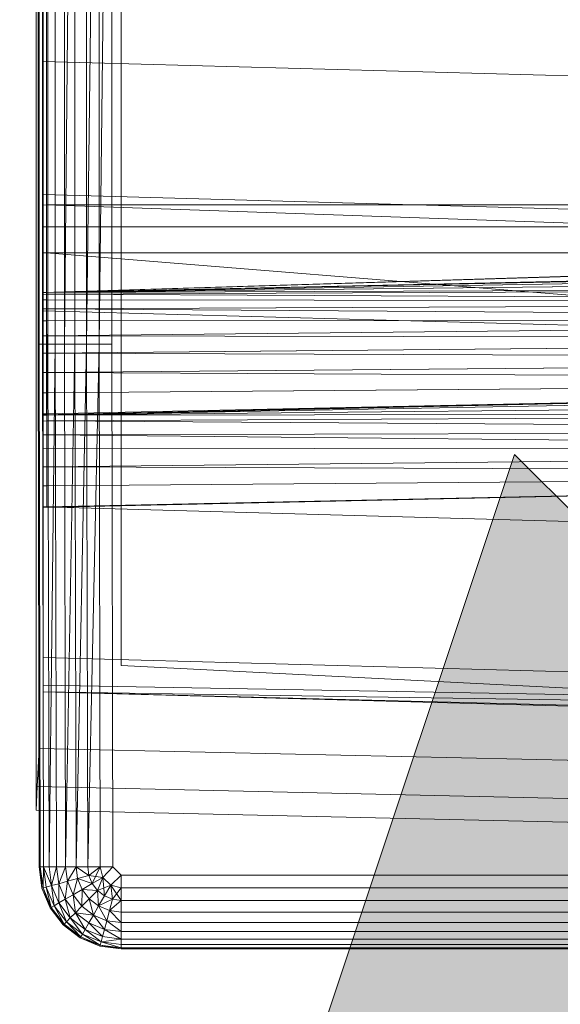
# Model space of a CAD drawing. Header units: metres. Extents: x 397.7 to 427.5, y 12.7 to 28.4.
# Tile 54 of 58: x 407.5498 to 407.6463, y 26.1014 to 26.2772. Entities that reach past the tile are written whole.
import ezdxf

# ---------------------------------------------------------------- set-up
doc = ezdxf.new("R2010")
doc.units = ezdxf.units.M
doc.layers.add('A-DETL-____-MBND', color=7, linetype='Continuous', lineweight=18)
doc.layers.add('A-DETL-GENF-OTLN', color=7, linetype='Continuous', lineweight=18)

# ---------------------------------------------------------------- blocks, each defined once
blk = doc.blocks.new('Family - Inodor P3-156643-06_ENLLUMENAT_P3')
at = {"layer": 'A-DETL-____-MBND', "color": 253, "true_color": 0xaaaaaa}
for p, q in [((0.00056, 0.01465), (0.00056, 0.38826)), ((0.00056, 0.01465), (0.00056, 0.38826)), ((0, 0.36417), (0, 0.03582)), ((0, 0.03582), (0, 0.36417)), ((0.00056, 0.36417), (0.00056, 0.03582)), ((0.00056, 0.03582), (0.00056, 0.36417)), ((0.01521, 0.35403), (0.01521, 0.05064)), ((0.01521, 0.35403), (0.01521, 0.05064)), ((0.00036, 0.10805), (0.00036, 0.29485)), ((0.00036, 0.10805), (0.00036, 0.29485)), ((0.00056, 0.10805), (0.00056, 0.29485)), ((0.00056, 0.29485), (0.00056, 0.10805)), ((0.00056, 0.10805), (0.00056, 0.29485)), ((0.00116, 0.10805), (0.00116, 0.29485)), ((0.00116, 0.29485), (0.00116, 0.10805)), ((0.00116, 0.10805), (0.00116, 0.29485)), ((0.00213, 0.10805), (0.00213, 0.29485)), ((0.00213, 0.29485), (0.00213, 0.10805)), ((0.00213, 0.10805), (0.00213, 0.29485)), ((0.00345, 0.10805), (0.00345, 0.29485)), ((0.00345, 0.29485), (0.00345, 0.10805)), ((0.00345, 0.10805), (0.00345, 0.29485)), ((0.00508, 0.10805), (0.00508, 0.29485)), ((0.00508, 0.29485), (0.00508, 0.10805)), ((0.00696, 0.29485), (0.00508, 0.10805)), ((0.00508, 0.10805), (0.00508, 0.29485)), ((0.00508, 0.10805), (0.00696, 0.29485)), ((0.00696, 0.10805), (0.00696, 0.29485)), ((0.00696, 0.10805), (0.00696, 0.29485)), ((0.00696, 0.10805), (0.00696, 0.29485)), ((0.00904, 0.10805), (0.00904, 0.29485)), ((0.00904, 0.29485), (0.00904, 0.10805)), ((0.01126, 0.29485), (0.00904, 0.10805)), ((0.00904, 0.10805), (0.00904, 0.29485)), ((0.00904, 0.10805), (0.01126, 0.29485)), ((0.01126, 0.10805), (0.01126, 0.29485)), ((0.01354, 0.29485), (0.01126, 0.10805)), ((0.01126, 0.10805), (0.01126, 0.29485)), ((0.01126, 0.10805), (0.01126, 0.29485)), ((0.01126, 0.10805), (0.01354, 0.29485)), ((0.01354, 0.10805), (0.01354, 0.29485)), ((0.01354, 0.29485), (0.01354, 0.10805)), ((0.01354, 0.10805), (0.01354, 0.29485)), ((0.00127, 0.11722), (0.00127, 0.28262)), ((0.00127, 0.13284), (0.00127, 0.26701)), ((0.00127, 0.267), (0.00127, 0.13339)), ((0.00186, 0.13288), (0.00186, 0.26697)), ((0.00186, 0.13288), (0.00186, 0.26697)), ((0.00186, 0.26697), (0.00186, 0.13288)), ((0.00186, 0.13288), (0.00186, 0.26697)), ((0.00127, 0.15852), (0.00127, 0.18393)), ((0.51095, 0.14444), (0.00127, 0.15852)), ((0.00127, 0.13475), (0.00127, 0.15852)), ((0.51095, 0.12067), (0.00127, 0.13475)), ((0.00127, 0.11399), (0.00127, 0.13475)), ((0.52327, 0.1334), (0.00127, 0.11723)), ((0.00127, 0.13339), (0.00127, 0.13285)), ((0.00186, 0.13288), (0.00127, 0.13284)), ((0.00186, 0.13288), (0.00127, 0.13284)), ((0.00186, 0.13288), (0.00127, 0.13285)), ((0.00186, 0.13288), (0.00127, 0.13285)), ((0.00127, 0.13285), (0.00127, 0.12897)), ((0.00127, 0.13284), (0.00127, 0.11728)), ((0.28176, 0.13288), (0.00186, 0.13288)), ((0.28176, 0.13288), (0.00186, 0.13288)), ((0.28176, 0.12326), (0.00186, 0.13288)), ((0.00186, 0.13288), (0.00187, 0.11726)), ((0.28176, 0.12326), (0.00186, 0.13288)), ((0.00187, 0.11726), (0.00186, 0.13288)), ((0.00186, 0.13288), (0.28176, 0.13288)), ((0.28176, 0.13288), (0.00186, 0.13288)), ((0.00186, 0.12899), (0.00186, 0.13288)), ((0.00186, 0.13288), (0.00186, 0.12899)), ((0.00187, 0.11726), (0.52327, 0.1334)), ((0.00187, 0.11726), (0.52327, 0.1334)), ((0.00187, 0.11726), (0.51154, 0.13288)), ((0.00187, 0.11726), (0.51154, 0.13288)), ((0.00186, 0.12899), (0.00127, 0.12897)), ((0.00186, 0.12899), (0.00127, 0.12897)), ((0.00127, 0.12897), (0.00127, 0.12431)), ((0.00186, 0.12899), (0.28176, 0.12899)), ((0.28176, 0.12899), (0.00186, 0.12899)), ((0.00186, 0.12431), (0.00186, 0.12899)), ((0.00186, 0.12899), (0.00186, 0.12431)), ((0.00186, 0.12431), (0.00127, 0.12431)), ((0.00127, 0.12431), (0.00186, 0.12431)), ((0.00127, 0.12431), (0.00127, 0.1243)), ((0.00186, 0.12431), (0.00127, 0.1243)), ((0.00127, 0.1243), (0.00186, 0.12431)), ((0.00186, 0.12431), (0.00127, 0.12428)), ((0.00186, 0.12431), (0.00127, 0.12428)), ((0.00127, 0.1243), (0.00127, 0.12428)), ((0.00127, 0.12428), (0.00127, 0.09539)), ((0.00186, 0.12431), (0.28176, 0.12431)), ((0.28176, 0.12431), (0.00186, 0.12431)), ((0.28175, 0.10165), (0.00186, 0.12431)), ((0.00186, 0.12431), (0.00192, 0.09531)), ((0.28175, 0.10165), (0.00186, 0.12431)), ((0.00192, 0.09531), (0.00186, 0.12431)), ((0.28176, 0.12326), (0.00187, 0.11726)), ((0.00187, 0.11726), (0.28176, 0.12326)), ((0.00187, 0.11726), (0.28176, 0.12326)), ((0.00187, 0.11726), (0.28176, 0.12326)), ((0.28176, 0.12295), (0.00187, 0.11726)), ((0.00187, 0.11726), (0.28176, 0.12295)), ((0.28176, 0.12197), (0.00187, 0.11726)), ((0.00187, 0.11726), (0.28176, 0.12197)), ((0.28176, 0.12037), (0.00187, 0.11726)), ((0.00187, 0.11726), (0.28176, 0.12037)), ((0.28176, 0.11819), (0.00187, 0.11726)), ((0.00187, 0.11694), (0.28176, 0.11819)), ((0.00187, 0.11726), (0.28176, 0.11819)), ((0.00187, 0.11694), (0.28176, 0.11819)), ((0.00187, 0.11726), (0.00127, 0.11728)), ((0.00127, 0.11728), (0.00187, 0.11726)), ((0.00127, 0.11728), (0.00127, 0.11723)), ((0.00187, 0.11726), (0.00127, 0.11723)), ((0.00187, 0.11726), (0.00127, 0.11723)), ((0.00127, 0.11722), (0.00187, 0.11726)), ((0.00187, 0.11726), (0.00127, 0.11722)), ((0.00127, 0.11722), (0.00127, 0.11691)), ((0.00187, 0.11694), (0.00127, 0.11691)), ((0.00187, 0.11694), (0.00127, 0.11691)), ((0.00127, 0.11691), (0.00127, 0.11594)), ((0.00187, 0.11694), (0.00187, 0.11726)), ((0.00187, 0.11726), (0.00187, 0.11694)), ((0.28176, 0.11552), (0.00187, 0.11694)), ((0.28176, 0.11552), (0.00187, 0.11694)), ((0.00187, 0.11596), (0.00187, 0.11694)), ((0.00187, 0.11694), (0.00187, 0.11596)), ((0.00187, 0.11596), (0.00127, 0.11594)), ((0.00187, 0.11596), (0.00127, 0.11594)), ((0.00127, 0.11594), (0.00127, 0.11434)), ((0.00187, 0.11436), (0.00127, 0.11434)), ((0.00187, 0.11436), (0.00127, 0.11434)), ((0.00127, 0.11434), (0.00127, 0.11218)), ((0.28176, 0.11552), (0.00187, 0.11596)), ((0.28176, 0.11552), (0.00187, 0.11596)), ((0.00187, 0.11436), (0.00187, 0.11596)), ((0.00187, 0.11596), (0.00187, 0.11436)), ((0.28176, 0.11552), (0.00187, 0.11436)), ((0.00187, 0.11436), (0.28176, 0.11552)), ((0.28176, 0.11242), (0.00187, 0.11436)), ((0.28176, 0.11242), (0.00187, 0.11436)), ((0.00187, 0.11219), (0.00187, 0.11436)), ((0.00187, 0.11436), (0.00187, 0.11219)), ((0.51095, 0.09991), (0.00127, 0.11399)), ((0.00127, 0.07896), (0.00127, 0.11399)), ((0.00187, 0.11219), (0.00127, 0.11218)), ((0.00187, 0.11219), (0.00127, 0.11218)), ((0.00127, 0.11218), (0.00127, 0.10951)), ((0.28176, 0.11242), (0.00187, 0.11219)), ((0.00187, 0.10951), (0.28176, 0.11242)), ((0.00187, 0.11219), (0.28176, 0.11242)), ((0.00187, 0.10951), (0.28176, 0.11242)), ((0.00187, 0.10951), (0.00187, 0.11219)), ((0.00187, 0.11219), (0.00187, 0.10951)), ((0.00187, 0.10951), (0.00127, 0.10951)), ((0.00127, 0.10951), (0.00187, 0.10951)), ((0.00187, 0.10951), (0.00127, 0.10951)), ((0.00187, 0.10951), (0.00127, 0.10951)), ((0.00127, 0.10951), (0.00127, 0.10642)), ((0.28176, 0.10898), (0.00187, 0.10951)), ((0.28176, 0.10898), (0.00187, 0.10951)), ((0.00187, 0.10641), (0.00187, 0.10951)), ((0.00187, 0.10951), (0.00187, 0.10641)), ((0.00056, 0.10805), (0.00036, 0.10805)), ((0.00056, 0.01465), (0.00036, 0.10805)), ((0.00036, 0.10805), (0.00056, 0.10805)), ((0.00056, 0.10805), (0.00036, 0.10805)), ((0.00056, 0.01465), (0.00036, 0.10805)), ((0.00116, 0.10805), (0.00056, 0.10805)), ((0.00076, 0.01465), (0.00056, 0.10805)), ((0.00056, 0.10805), (0.00116, 0.10805)), ((0.00056, 0.10805), (0.00056, 0.01465)), ((0.00116, 0.10805), (0.00056, 0.10805)), ((0.00076, 0.01465), (0.00056, 0.10805)), ((0.00076, 0.01465), (0.00056, 0.10805)), ((0.00056, 0.01465), (0.00056, 0.10805)), ((0.00213, 0.10805), (0.00116, 0.10805)), ((0.00136, 0.01465), (0.00116, 0.10805)), ((0.00116, 0.10805), (0.00213, 0.10805)), ((0.00116, 0.10805), (0.00136, 0.01465)), ((0.00213, 0.10805), (0.00116, 0.10805)), ((0.00136, 0.01465), (0.00116, 0.10805)), ((0.28176, 0.10898), (0.00187, 0.10641)), ((0.00187, 0.10641), (0.28176, 0.10898)), ((0.00345, 0.10805), (0.00213, 0.10805)), ((0.00233, 0.01465), (0.00213, 0.10805)), ((0.00213, 0.10805), (0.00345, 0.10805)), ((0.00213, 0.10805), (0.00233, 0.01465)), ((0.00345, 0.10805), (0.00213, 0.10805)), ((0.00233, 0.01465), (0.00213, 0.10805)), ((0.00345, 0.10805), (0.00233, 0.01465)), ((0.00233, 0.01465), (0.00345, 0.10805)), ((0.00365, 0.01465), (0.00345, 0.10805)), ((0.00345, 0.10805), (0.00508, 0.10805)), ((0.00508, 0.10805), (0.00345, 0.10805)), ((0.00365, 0.01465), (0.00345, 0.10805)), ((0.00365, 0.01465), (0.00345, 0.10805)), ((0.00528, 0.01465), (0.00508, 0.10805)), ((0.00696, 0.10805), (0.00508, 0.10805)), ((0.00508, 0.10805), (0.00528, 0.01465)), ((0.00696, 0.10805), (0.00508, 0.10805)), ((0.00528, 0.01465), (0.00508, 0.10805)), ((0.00696, 0.10805), (0.00528, 0.01465)), ((0.00528, 0.01465), (0.00696, 0.10805)), ((0.00716, 0.01465), (0.00696, 0.10805)), ((0.00696, 0.10805), (0.00904, 0.10805)), ((0.00904, 0.10805), (0.00696, 0.10805)), ((0.00716, 0.01465), (0.00696, 0.10805)), ((0.00716, 0.01465), (0.00696, 0.10805)), ((0.00904, 0.10805), (0.00716, 0.01465)), ((0.00716, 0.01465), (0.00904, 0.10805)), ((0.00924, 0.01465), (0.00904, 0.10805)), ((0.01126, 0.10805), (0.00904, 0.10805)), ((0.01126, 0.10805), (0.00904, 0.10805)), ((0.00924, 0.01465), (0.00904, 0.10805)), ((0.00924, 0.01465), (0.00904, 0.10805)), ((0.01126, 0.10805), (0.00924, 0.01465)), ((0.00924, 0.01465), (0.01126, 0.10805)), ((0.01146, 0.01465), (0.01126, 0.10805)), ((0.01354, 0.10805), (0.01126, 0.10805)), ((0.01354, 0.10805), (0.01126, 0.10805)), ((0.01146, 0.01465), (0.01126, 0.10805)), ((0.01146, 0.01465), (0.01126, 0.10805)), ((0.01374, 0.01465), (0.01354, 0.10805)), ((0.01354, 0.10805), (0.01374, 0.01465)), ((0.01354, 0.10805), (0.01374, 0.01465)), ((0.00187, 0.10641), (0.00127, 0.10642)), ((0.00127, 0.10642), (0.00187, 0.10641)), ((0.00127, 0.10642), (0.00127, 0.10642)), ((0.00187, 0.10641), (0.00127, 0.10642)), ((0.00127, 0.10642), (0.00187, 0.10641)), ((0.00127, 0.10642), (0.00127, 0.10641)), ((0.00187, 0.10641), (0.00127, 0.10641)), ((0.00187, 0.10641), (0.00127, 0.10641)), ((0.00127, 0.10641), (0.00127, 0.10299)), ((0.28176, 0.10533), (0.00187, 0.10641)), ((0.00187, 0.10641), (0.00187, 0.10298)), ((0.28176, 0.10533), (0.00187, 0.10641)), ((0.00187, 0.10298), (0.00187, 0.10641)), ((0.28176, 0.10533), (0.00187, 0.10298)), ((0.00187, 0.10298), (0.28176, 0.10533)), ((0.00187, 0.10298), (0.00127, 0.10299)), ((0.00127, 0.10299), (0.00187, 0.10298)), ((0.00127, 0.10299), (0.00127, 0.10298)), ((0.00187, 0.10298), (0.00127, 0.10298)), ((0.00127, 0.10298), (0.00187, 0.10298)), ((0.00127, 0.10298), (0.00127, 0.10297)), ((0.00187, 0.10298), (0.00127, 0.10297)), ((0.00187, 0.10298), (0.00127, 0.10297)), ((0.00127, 0.10297), (0.00127, 0.09933)), ((0.28176, 0.10156), (0.00187, 0.10298)), ((0.28176, 0.10156), (0.00187, 0.10298)), ((0.00187, 0.09932), (0.00187, 0.10298)), ((0.00187, 0.10298), (0.00187, 0.09932)), ((0.28176, 0.10156), (0.00127, 0.09542)), ((0.28176, 0.10156), (0.00187, 0.09932)), ((0.00187, 0.09555), (0.28176, 0.10156)), ((0.00187, 0.09932), (0.28176, 0.10156)), ((0.00187, 0.09555), (0.28176, 0.10156)), ((0.28175, 0.10165), (0.00192, 0.09531)), ((0.00192, 0.09531), (0.28175, 0.10165)), ((0.28181, 0.10065), (0.00192, 0.09531)), ((0.00192, 0.09531), (0.28181, 0.10065)), ((0.00187, 0.09932), (0.00127, 0.09933)), ((0.00127, 0.09933), (0.00187, 0.09932)), ((0.00127, 0.09933), (0.00127, 0.09932)), ((0.00187, 0.09932), (0.00127, 0.09932)), ((0.00187, 0.09932), (0.00127, 0.09932)), ((0.00127, 0.09932), (0.00127, 0.09556)), ((0.00187, 0.09555), (0.00187, 0.09932)), ((0.00187, 0.09932), (0.00187, 0.09555)), ((0.28181, 0.0982), (0.00192, 0.09531)), ((0.00192, 0.09531), (0.28181, 0.0982)), ((0.00187, 0.09555), (0.00127, 0.09556)), ((0.00127, 0.09556), (0.00187, 0.09555)), ((0.00127, 0.09556), (0.00127, 0.09555)), ((0.00187, 0.09555), (0.00127, 0.09552)), ((0.00187, 0.09555), (0.00127, 0.09555)), ((0.00127, 0.09555), (0.00187, 0.09555)), ((0.00127, 0.09555), (0.00127, 0.09553)), ((0.00187, 0.09555), (0.00127, 0.09553)), ((0.00127, 0.09553), (0.00187, 0.09555)), ((0.00187, 0.09555), (0.00127, 0.09552)), ((0.00127, 0.09553), (0.00127, 0.09552)), ((0.00127, 0.09552), (0.00127, 0.09542)), ((0.00192, 0.09531), (0.00127, 0.09539)), ((0.00127, 0.09539), (0.00192, 0.09531)), ((0.00127, 0.09539), (0.00127, 0.09528)), ((0.00192, 0.09531), (0.00127, 0.09528)), ((0.00192, 0.09531), (0.00127, 0.09528)), ((0.00127, 0.09528), (0.00127, 0.09428)), ((0.28181, 0.09576), (0.00192, 0.09531)), ((0.00192, 0.09431), (0.28181, 0.09576)), ((0.00192, 0.09531), (0.28181, 0.09576)), ((0.00192, 0.09431), (0.28181, 0.09576)), ((0.00192, 0.09431), (0.00192, 0.09531)), ((0.00192, 0.09531), (0.00192, 0.09431)), ((0.00192, 0.09431), (0.00127, 0.09428)), ((0.00192, 0.09431), (0.00127, 0.09428)), ((0.00127, 0.09428), (0.00127, 0.09183)), ((0.28181, 0.09248), (0.00192, 0.09431)), ((0.28181, 0.09248), (0.00192, 0.09431)), ((0.00192, 0.09185), (0.00192, 0.09431)), ((0.00192, 0.09431), (0.00192, 0.09185)), ((0.00192, 0.09185), (0.00127, 0.09183)), ((0.00192, 0.09185), (0.00127, 0.09183)), ((0.00127, 0.09183), (0.00127, 0.08941)), ((0.28181, 0.09248), (0.00192, 0.09185)), ((0.00192, 0.09185), (0.28181, 0.09248)), ((0.28181, 0.08906), (0.00192, 0.09185)), ((0.28181, 0.08906), (0.00192, 0.09185)), ((0.00192, 0.08942), (0.00192, 0.09185)), ((0.00192, 0.09185), (0.00192, 0.08942)), ((0.00192, 0.08942), (0.00127, 0.08941)), ((0.00192, 0.08942), (0.00127, 0.08941)), ((0.00127, 0.08941), (0.00127, 0.08614)), ((0.28181, 0.08906), (0.00192, 0.08942)), ((0.28181, 0.08906), (0.00192, 0.08942)), ((0.00192, 0.08614), (0.00192, 0.08942)), ((0.00192, 0.08942), (0.00192, 0.08614)), ((0.28181, 0.08906), (0.00192, 0.08614)), ((0.00192, 0.08614), (0.28181, 0.08906)), ((0.00192, 0.08614), (0.00127, 0.08614)), ((0.00127, 0.08614), (0.00192, 0.08614)), ((0.00127, 0.08614), (0.00127, 0.08614)), ((0.00192, 0.08614), (0.00127, 0.08614)), ((0.00192, 0.08614), (0.00127, 0.08614)), ((0.00127, 0.08614), (0.00127, 0.08273)), ((0.28181, 0.08497), (0.00127, 0.07882)), ((0.28181, 0.08497), (0.00192, 0.08614)), ((0.00192, 0.08614), (0.00192, 0.08272)), ((0.28181, 0.08497), (0.00192, 0.08614)), ((0.00192, 0.08272), (0.00192, 0.08614)), ((0.28181, 0.08497), (0.00192, 0.08272)), ((0.00192, 0.07896), (0.28181, 0.08497)), ((0.00192, 0.08272), (0.28181, 0.08497)), ((0.00192, 0.07896), (0.28181, 0.08497)), ((0.00192, 0.08272), (0.00127, 0.08273)), ((0.00127, 0.08273), (0.00192, 0.08272)), ((0.00127, 0.08273), (0.00127, 0.08272)), ((0.00192, 0.08272), (0.00127, 0.08272)), ((0.00127, 0.08272), (0.00192, 0.08272)), ((0.00127, 0.08272), (0.00127, 0.08271)), ((0.00192, 0.08272), (0.00127, 0.08271)), ((0.00192, 0.08272), (0.00127, 0.08271)), ((0.00127, 0.08271), (0.00127, 0.07897)), ((0.00192, 0.07896), (0.00192, 0.08272)), ((0.00192, 0.08272), (0.00192, 0.07896)), ((0.00192, 0.07896), (0.00127, 0.07897)), ((0.00127, 0.07897), (0.00192, 0.07896)), ((0.00127, 0.07897), (0.00127, 0.07896)), ((0.51095, 0.06488), (0.00127, 0.07896)), ((0.00127, 0.05207), (0.00127, 0.07896)), ((0.00192, 0.07896), (0.00127, 0.07894)), ((0.00192, 0.07896), (0.00127, 0.07896)), ((0.00127, 0.07896), (0.00192, 0.07896)), ((0.00127, 0.07896), (0.00127, 0.07894)), ((0.00192, 0.07896), (0.00127, 0.07894)), ((0.00127, 0.07894), (0.00192, 0.07896)), ((0.00192, 0.07896), (0.00127, 0.07894)), ((0.00127, 0.07894), (0.00127, 0.07882)), ((0.00127, 0.07894), (0.00127, 0.07894)), ((0.51095, 0.03799), (0.00127, 0.05207)), ((0.00127, 0.04712), (0.00127, 0.05207)), ((0.01521, 0.05064), (0.15161, 0.0437)), ((0.17966, 0.04228), (0.01521, 0.05064)), ((0.51095, 0.03799), (0.00127, 0.04712)), ((0.00127, 0.04594), (0.00127, 0.04712)), ((0.51095, 0.03799), (0.00127, 0.04594)), ((0.51095, 0.03305), (0.00127, 0.04594)), ((0.51095, 0.03186), (0.00127, 0.04594)), ((0, 0.03582), (0, 0.02899)), ((0, 0.02899), (0, 0.03582)), ((0.00056, 0.03582), (0.00022, 0.02899)), ((0.00022, 0.02899), (0.00056, 0.03582)), ((0.00056, 0.03582), (0.31998, 0.0287)), ((0.00056, 0.03582), (0.31998, 0.0287)), ((0, 0.02899), (0, 0.02477)), ((0, 0.02477), (0, 0.02899)), ((0.00022, 0.02899), (0, 0.02477)), ((0, 0.02477), (0.00022, 0.02899)), ((0.00022, 0.02899), (0.31971, 0.02187)), ((0.00022, 0.02899), (0.31971, 0.02187)), ((0, 0.02477), (0.31954, 0.01764)), ((0, 0.02477), (0.31954, 0.01764)), ((0.00106, 0.01086), (0.00056, 0.01465)), ((0.00106, 0.01086), (0.00056, 0.01465)), ((0.00076, 0.01465), (0.00056, 0.01465)), ((0.00106, 0.01086), (0.00056, 0.01465)), ((0.00076, 0.01465), (0.00056, 0.01465)), ((0.00076, 0.01465), (0.00056, 0.01465)), ((0.00106, 0.01086), (0.00056, 0.01465)), ((0.00136, 0.01465), (0.00076, 0.01465)), ((0.00126, 0.01091), (0.00076, 0.01465)), ((0.00076, 0.01465), (0.00136, 0.01465)), ((0.00076, 0.01465), (0.00106, 0.01086)), ((0.00136, 0.01465), (0.00076, 0.01465)), ((0.00126, 0.01091), (0.00076, 0.01465)), ((0.00126, 0.01091), (0.00076, 0.01465)), ((0.00106, 0.01086), (0.00076, 0.01465)), ((0.00136, 0.01465), (0.00126, 0.01091)), ((0.00126, 0.01091), (0.00136, 0.01465)), ((0.00233, 0.01465), (0.00136, 0.01465)), ((0.00183, 0.01106), (0.00136, 0.01465)), ((0.00136, 0.01465), (0.00233, 0.01465)), ((0.00233, 0.01465), (0.00136, 0.01465)), ((0.00277, 0.01132), (0.00136, 0.01465)), ((0.00277, 0.01132), (0.00136, 0.01465)), ((0.00183, 0.01106), (0.00136, 0.01465)), ((0.00183, 0.01106), (0.00136, 0.01465)), ((0.00365, 0.01465), (0.00233, 0.01465)), ((0.00233, 0.01465), (0.00277, 0.01132)), ((0.00365, 0.01465), (0.00233, 0.01465)), ((0.00233, 0.01465), (0.00277, 0.01132)), ((0.00365, 0.01465), (0.00233, 0.01465)), ((0.00277, 0.01132), (0.00233, 0.01465)), ((0.00365, 0.01465), (0.00277, 0.01132)), ((0.00277, 0.01132), (0.00365, 0.01465)), ((0.00528, 0.01465), (0.00365, 0.01465)), ((0.00405, 0.01166), (0.00365, 0.01465)), ((0.00365, 0.01465), (0.00528, 0.01465)), ((0.00528, 0.01465), (0.00365, 0.01465)), ((0.00405, 0.01166), (0.00365, 0.01465)), ((0.00405, 0.01166), (0.00365, 0.01465)), ((0.00528, 0.01465), (0.00405, 0.01166)), ((0.00405, 0.01166), (0.00528, 0.01465)), ((0.00716, 0.01465), (0.00528, 0.01465)), ((0.00562, 0.01208), (0.00528, 0.01465)), ((0.00716, 0.01465), (0.00528, 0.01465)), ((0.00716, 0.01465), (0.00528, 0.01465)), ((0.00562, 0.01208), (0.00528, 0.01465)), ((0.00562, 0.01208), (0.00528, 0.01465)), ((0.00716, 0.01465), (0.00562, 0.01208)), ((0.00562, 0.01208), (0.00716, 0.01465)), ((0.00924, 0.01465), (0.00716, 0.01465)), ((0.00744, 0.01257), (0.00716, 0.01465)), ((0.00924, 0.01465), (0.00716, 0.01465)), ((0.00924, 0.01465), (0.00716, 0.01465)), ((0.00945, 0.01311), (0.00716, 0.01465)), ((0.00945, 0.01311), (0.00716, 0.01465)), ((0.00744, 0.01257), (0.00716, 0.01465)), ((0.00744, 0.01257), (0.00716, 0.01465)), ((0.01146, 0.01465), (0.00924, 0.01465)), ((0.00924, 0.01465), (0.00945, 0.01311)), ((0.01146, 0.01465), (0.00924, 0.01465)), ((0.00924, 0.01465), (0.00945, 0.01311)), ((0.01146, 0.01465), (0.00924, 0.01465)), ((0.00945, 0.01311), (0.00924, 0.01465)), ((0.01146, 0.01465), (0.00945, 0.01311)), ((0.01146, 0.01465), (0.00945, 0.01311)), ((0.00945, 0.01311), (0.01146, 0.01465)), ((0.01004, 0.01167), (0.01146, 0.01465)), ((0.01004, 0.01167), (0.01146, 0.01465)), ((0.01374, 0.01465), (0.01146, 0.01465)), ((0.01196, 0.01277), (0.01146, 0.01465)), ((0.01146, 0.01465), (0.01374, 0.01465)), ((0.01196, 0.01277), (0.01146, 0.01465)), ((0.01146, 0.01465), (0.01374, 0.01465)), ((0.01196, 0.01277), (0.01146, 0.01465)), ((0.01374, 0.01465), (0.01196, 0.01277)), ((0.01196, 0.01277), (0.01374, 0.01465)), ((0.01196, 0.01277), (0.01374, 0.01465)), ((0.01521, 0.01318), (0.01374, 0.01465)), ((0.01374, 0.01465), (0.01521, 0.01318)), ((0.01521, 0.01318), (0.01374, 0.01465)), ((0.00744, 0.01257), (0.00562, 0.01208)), ((0.00744, 0.01257), (0.00562, 0.01208)), ((0.00562, 0.01208), (0.00744, 0.01257)), ((0.00661, 0.00968), (0.00744, 0.01257)), ((0.00661, 0.00968), (0.00744, 0.01257)), ((0.00945, 0.01311), (0.00744, 0.01257)), ((0.00945, 0.01311), (0.00744, 0.01257)), ((0.00744, 0.01257), (0.00945, 0.01311)), ((0.00824, 0.01062), (0.00744, 0.01257)), ((0.01004, 0.01167), (0.00744, 0.01257)), ((0.01004, 0.01167), (0.00744, 0.01257)), ((0.00824, 0.01062), (0.00744, 0.01257)), ((0.00824, 0.01062), (0.00744, 0.01257)), ((0.01196, 0.01277), (0.00945, 0.01311)), ((0.01004, 0.01167), (0.00945, 0.01311)), ((0.01004, 0.01167), (0.00945, 0.01311)), ((0.01004, 0.01167), (0.00945, 0.01311)), ((0.01196, 0.01277), (0.01004, 0.01167)), ((0.01196, 0.01277), (0.01004, 0.01167)), ((0.01004, 0.01167), (0.01196, 0.01277)), ((0.01196, 0.01277), (0.01099, 0.01043)), ((0.01099, 0.01043), (0.01196, 0.01277)), ((0.01099, 0.01043), (0.01196, 0.01277)), ((0.01334, 0.0114), (0.01196, 0.01277)), ((0.01196, 0.01277), (0.01334, 0.0114)), ((0.01334, 0.0114), (0.01196, 0.01277)), ((0.01223, 0.00948), (0.01196, 0.01277)), ((0.01223, 0.00948), (0.01196, 0.01277)), ((0.01521, 0.01318), (0.01334, 0.0114)), ((0.01521, 0.01318), (0.01334, 0.0114)), ((0.01334, 0.0114), (0.01521, 0.01318)), ((0.15024, 0.01318), (0.01521, 0.01318)), ((0.01521, 0.0109), (0.01521, 0.01318)), ((0.01521, 0.01318), (0.15024, 0.01318)), ((0.15024, 0.01318), (0.01521, 0.01318)), ((0.01521, 0.0109), (0.01521, 0.01318)), ((0.01521, 0.0109), (0.01521, 0.01318)), ((0.00126, 0.01091), (0.00106, 0.01086)), ((0.00126, 0.01091), (0.00106, 0.01086)), ((0.00106, 0.01086), (0.00126, 0.01091)), ((0.00253, 0.00733), (0.00106, 0.01086)), ((0.00253, 0.00733), (0.00106, 0.01086)), ((0.00253, 0.00733), (0.00106, 0.01086)), ((0.00253, 0.00733), (0.00106, 0.01086)), ((0.00183, 0.01106), (0.00126, 0.01091)), ((0.00183, 0.01106), (0.00126, 0.01091)), ((0.00126, 0.01091), (0.00183, 0.01106)), ((0.0027, 0.00743), (0.00126, 0.01091)), ((0.0027, 0.00743), (0.00126, 0.01091)), ((0.00253, 0.00733), (0.00126, 0.01091)), ((0.0027, 0.00743), (0.00126, 0.01091)), ((0.00253, 0.00733), (0.00126, 0.01091)), ((0.00277, 0.01132), (0.00183, 0.01106)), ((0.00277, 0.01132), (0.00183, 0.01106)), ((0.00183, 0.01106), (0.00277, 0.01132)), ((0.00322, 0.00772), (0.00183, 0.01106)), ((0.00322, 0.00772), (0.00183, 0.01106)), ((0.0027, 0.00743), (0.00183, 0.01106)), ((0.00322, 0.00772), (0.00183, 0.01106)), ((0.0027, 0.00743), (0.00183, 0.01106)), ((0.00405, 0.01166), (0.00277, 0.01132)), ((0.00405, 0.01166), (0.00277, 0.01132)), ((0.00277, 0.01132), (0.00405, 0.01166)), ((0.00406, 0.00821), (0.00277, 0.01132)), ((0.00406, 0.00821), (0.00277, 0.01132)), ((0.00322, 0.00772), (0.00277, 0.01132)), ((0.00406, 0.00821), (0.00277, 0.01132)), ((0.00322, 0.00772), (0.00277, 0.01132)), ((0.00562, 0.01208), (0.00405, 0.01166)), ((0.00562, 0.01208), (0.00405, 0.01166)), ((0.00405, 0.01166), (0.00562, 0.01208)), ((0.0052, 0.00887), (0.00405, 0.01166)), ((0.0052, 0.00887), (0.00405, 0.01166)), ((0.00406, 0.00821), (0.00405, 0.01166)), ((0.0052, 0.00887), (0.00405, 0.01166)), ((0.00406, 0.00821), (0.00405, 0.01166)), ((0.0052, 0.00887), (0.00562, 0.01208)), ((0.0052, 0.00887), (0.00562, 0.01208)), ((0.00661, 0.00968), (0.00562, 0.01208)), ((0.00661, 0.00968), (0.00562, 0.01208)), ((0.00661, 0.00968), (0.00562, 0.01208)), ((0.00824, 0.01062), (0.00661, 0.00968)), ((0.00824, 0.01062), (0.00661, 0.00968)), ((0.00661, 0.00968), (0.00824, 0.01062)), ((0.00819, 0.00763), (0.00824, 0.01062)), ((0.00819, 0.00763), (0.00824, 0.01062)), ((0.01004, 0.01167), (0.00824, 0.01062)), ((0.01004, 0.01167), (0.00824, 0.01062)), ((0.00824, 0.01062), (0.01004, 0.01167)), ((0.00952, 0.00896), (0.00824, 0.01062)), ((0.01099, 0.01043), (0.00824, 0.01062)), ((0.01099, 0.01043), (0.00824, 0.01062)), ((0.00952, 0.00896), (0.00824, 0.01062)), ((0.00952, 0.00896), (0.00824, 0.01062)), ((0.01099, 0.01043), (0.01004, 0.01167)), ((0.01099, 0.01043), (0.01004, 0.01167)), ((0.01099, 0.01043), (0.01004, 0.01167)), ((0.01334, 0.0114), (0.01099, 0.01043)), ((0.01334, 0.0114), (0.01223, 0.00948)), ((0.01334, 0.0114), (0.01223, 0.00948)), ((0.01223, 0.00948), (0.01334, 0.0114)), ((0.01521, 0.0109), (0.01334, 0.0114)), ((0.01367, 0.00888), (0.01334, 0.0114)), ((0.01521, 0.0109), (0.01334, 0.0114)), ((0.01367, 0.00888), (0.01334, 0.0114)), ((0.01521, 0.0109), (0.01334, 0.0114)), ((0.01521, 0.00868), (0.01334, 0.0114)), ((0.01521, 0.00868), (0.01334, 0.0114)), ((0.01367, 0.00888), (0.01334, 0.0114)), ((0.01521, 0.0109), (0.01367, 0.00888)), ((0.15024, 0.0109), (0.01521, 0.0109)), ((0.01521, 0.00868), (0.01521, 0.0109)), ((0.01521, 0.0109), (0.15024, 0.0109)), ((0.01521, 0.0109), (0.01521, 0.00868)), ((0.15024, 0.0109), (0.01521, 0.0109)), ((0.01521, 0.00868), (0.01521, 0.0109)), ((0.0052, 0.00887), (0.00406, 0.00821)), ((0.0052, 0.00887), (0.00406, 0.00821)), ((0.00406, 0.00821), (0.0052, 0.00887)), ((0.00661, 0.00968), (0.0052, 0.00887)), ((0.00661, 0.00968), (0.0052, 0.00887)), ((0.0052, 0.00887), (0.00661, 0.00968)), ((0.00704, 0.00648), (0.0052, 0.00887)), ((0.00704, 0.00648), (0.0052, 0.00887)), ((0.00611, 0.00554), (0.0052, 0.00887)), ((0.00704, 0.00648), (0.0052, 0.00887)), ((0.00611, 0.00554), (0.0052, 0.00887)), ((0.00819, 0.00763), (0.00661, 0.00968)), ((0.00819, 0.00763), (0.00661, 0.00968)), ((0.00704, 0.00648), (0.00661, 0.00968)), ((0.00819, 0.00763), (0.00661, 0.00968)), ((0.00704, 0.00648), (0.00661, 0.00968)), ((0.00952, 0.00896), (0.00819, 0.00763)), ((0.00952, 0.00896), (0.00819, 0.00763)), ((0.00819, 0.00763), (0.00952, 0.00896)), ((0.01099, 0.01043), (0.00952, 0.00896)), ((0.01099, 0.01043), (0.00952, 0.00896)), ((0.00952, 0.00896), (0.01099, 0.01043)), ((0.01119, 0.00768), (0.00952, 0.00896)), ((0.01119, 0.00768), (0.00952, 0.00896)), ((0.01119, 0.00768), (0.00952, 0.00896)), ((0.01025, 0.00605), (0.00952, 0.00896)), ((0.01025, 0.00605), (0.00952, 0.00896)), ((0.01223, 0.00948), (0.01099, 0.01043)), ((0.01223, 0.00948), (0.01099, 0.01043)), ((0.01223, 0.00948), (0.01099, 0.01043)), ((0.01119, 0.00768), (0.01099, 0.01043)), ((0.01119, 0.00768), (0.01099, 0.01043)), ((0.01223, 0.00948), (0.01119, 0.00768)), ((0.01223, 0.00948), (0.01119, 0.00768)), ((0.01119, 0.00768), (0.01223, 0.00948)), ((0.01367, 0.00888), (0.01119, 0.00768)), ((0.01119, 0.00768), (0.01367, 0.00888)), ((0.01367, 0.00888), (0.01223, 0.00948)), ((0.01367, 0.00888), (0.01223, 0.00948)), ((0.01367, 0.00888), (0.01223, 0.00948)), ((0.01313, 0.00687), (0.01367, 0.00888)), ((0.01313, 0.00687), (0.01367, 0.00888)), ((0.01313, 0.00687), (0.01367, 0.00888)), ((0.01521, 0.00868), (0.01367, 0.00888)), ((0.01521, 0.00868), (0.01367, 0.00888)), ((0.01521, 0.00868), (0.01367, 0.00888)), ((0.0027, 0.00743), (0.00253, 0.00733)), ((0.0027, 0.00743), (0.00253, 0.00733)), ((0.00253, 0.00733), (0.0027, 0.00743)), ((0.00485, 0.00429), (0.00253, 0.00733)), ((0.00485, 0.00429), (0.00253, 0.00733)), ((0.00485, 0.00429), (0.00253, 0.00733)), ((0.00485, 0.00429), (0.00253, 0.00733)), ((0.00322, 0.00772), (0.0027, 0.00743)), ((0.00322, 0.00772), (0.0027, 0.00743)), ((0.0027, 0.00743), (0.00322, 0.00772)), ((0.005, 0.00443), (0.0027, 0.00743)), ((0.005, 0.00443), (0.0027, 0.00743)), ((0.00485, 0.00429), (0.0027, 0.00743)), ((0.005, 0.00443), (0.0027, 0.00743)), ((0.00485, 0.00429), (0.0027, 0.00743)), ((0.00406, 0.00821), (0.00322, 0.00772)), ((0.00406, 0.00821), (0.00322, 0.00772)), ((0.00322, 0.00772), (0.00406, 0.00821)), ((0.00542, 0.00485), (0.00322, 0.00772)), ((0.00542, 0.00485), (0.00322, 0.00772)), ((0.005, 0.00443), (0.00322, 0.00772)), ((0.00542, 0.00485), (0.00322, 0.00772)), ((0.005, 0.00443), (0.00322, 0.00772)), ((0.00611, 0.00554), (0.00406, 0.00821)), ((0.00611, 0.00554), (0.00406, 0.00821)), ((0.00542, 0.00485), (0.00406, 0.00821)), ((0.00611, 0.00554), (0.00406, 0.00821)), ((0.00542, 0.00485), (0.00406, 0.00821)), ((0.00819, 0.00763), (0.00704, 0.00648)), ((0.00819, 0.00763), (0.00704, 0.00648)), ((0.00704, 0.00648), (0.00819, 0.00763)), ((0.01025, 0.00605), (0.00819, 0.00763)), ((0.01025, 0.00605), (0.00819, 0.00763)), ((0.01025, 0.00605), (0.00819, 0.00763)), ((0.01119, 0.00768), (0.01025, 0.00605)), ((0.01119, 0.00768), (0.01025, 0.00605)), ((0.01025, 0.00605), (0.01119, 0.00768)), ((0.01313, 0.00687), (0.01119, 0.00768)), ((0.01313, 0.00687), (0.01119, 0.00768)), ((0.01313, 0.00687), (0.01119, 0.00768)), ((0.01264, 0.00505), (0.01119, 0.00768)), ((0.01264, 0.00505), (0.01119, 0.00768)), ((0.01521, 0.00868), (0.01313, 0.00687)), ((0.01313, 0.00687), (0.01521, 0.00868)), ((0.15024, 0.00868), (0.01521, 0.00868)), ((0.01521, 0.0066), (0.01521, 0.00868)), ((0.01521, 0.00868), (0.15024, 0.00868)), ((0.15024, 0.00868), (0.01521, 0.00868)), ((0.01521, 0.0066), (0.01521, 0.00868)), ((0.01521, 0.0066), (0.01521, 0.00868)), ((0.00611, 0.00554), (0.00542, 0.00485)), ((0.00611, 0.00554), (0.00542, 0.00485)), ((0.00542, 0.00485), (0.00611, 0.00554)), ((0.00704, 0.00648), (0.00611, 0.00554)), ((0.00704, 0.00648), (0.00611, 0.00554)), ((0.00611, 0.00554), (0.00704, 0.00648)), ((0.00877, 0.0035), (0.00611, 0.00554)), ((0.00877, 0.0035), (0.00611, 0.00554)), ((0.00829, 0.00265), (0.00611, 0.00554)), ((0.00877, 0.0035), (0.00611, 0.00554)), ((0.00829, 0.00265), (0.00611, 0.00554)), ((0.00943, 0.00464), (0.00704, 0.00648)), ((0.01025, 0.00605), (0.00704, 0.00648)), ((0.01025, 0.00605), (0.00704, 0.00648)), ((0.00943, 0.00464), (0.00704, 0.00648)), ((0.00877, 0.0035), (0.00704, 0.00648)), ((0.00943, 0.00464), (0.00704, 0.00648)), ((0.00877, 0.0035), (0.00704, 0.00648)), ((0.01025, 0.00605), (0.00943, 0.00464)), ((0.01025, 0.00605), (0.00943, 0.00464)), ((0.00943, 0.00464), (0.01025, 0.00605)), ((0.01264, 0.00505), (0.01025, 0.00605)), ((0.01264, 0.00505), (0.01025, 0.00605)), ((0.01264, 0.00505), (0.01025, 0.00605)), ((0.01222, 0.00348), (0.01025, 0.00605)), ((0.01222, 0.00348), (0.01025, 0.00605)), ((0.01313, 0.00687), (0.01264, 0.00505)), ((0.01313, 0.00687), (0.01264, 0.00505)), ((0.01264, 0.00505), (0.01313, 0.00687)), ((0.01521, 0.0066), (0.01313, 0.00687)), ((0.01521, 0.0066), (0.01313, 0.00687)), ((0.01521, 0.0066), (0.01313, 0.00687)), ((0.01521, 0.00472), (0.01313, 0.00687)), ((0.01521, 0.00472), (0.01313, 0.00687)), ((0.15024, 0.0066), (0.01521, 0.0066)), ((0.01521, 0.0066), (0.01521, 0.00472)), ((0.01521, 0.0066), (0.15024, 0.0066)), ((0.01521, 0.0066), (0.01521, 0.00472)), ((0.15024, 0.0066), (0.01521, 0.0066)), ((0.01521, 0.00472), (0.01521, 0.0066)), ((0.005, 0.00443), (0.00485, 0.00429)), ((0.005, 0.00443), (0.00485, 0.00429)), ((0.00485, 0.00429), (0.005, 0.00443)), ((0.00789, 0.00196), (0.00485, 0.00429)), ((0.00789, 0.00196), (0.00485, 0.00429)), ((0.00789, 0.00196), (0.00485, 0.00429)), ((0.00799, 0.00214), (0.00485, 0.00429)), ((0.00799, 0.00214), (0.00485, 0.00429)), ((0.00789, 0.00196), (0.00485, 0.00429)), ((0.00542, 0.00485), (0.005, 0.00443)), ((0.00542, 0.00485), (0.005, 0.00443)), ((0.005, 0.00443), (0.00542, 0.00485)), ((0.00799, 0.00214), (0.005, 0.00443)), ((0.00799, 0.00214), (0.005, 0.00443)), ((0.00799, 0.00214), (0.005, 0.00443)), ((0.00829, 0.00265), (0.00542, 0.00485)), ((0.00829, 0.00265), (0.00542, 0.00485)), ((0.00799, 0.00214), (0.00542, 0.00485)), ((0.00829, 0.00265), (0.00542, 0.00485)), ((0.00799, 0.00214), (0.00542, 0.00485)), ((0.00943, 0.00464), (0.00877, 0.0035)), ((0.00943, 0.00464), (0.00877, 0.0035)), ((0.00877, 0.0035), (0.00943, 0.00464)), ((0.01222, 0.00348), (0.00943, 0.00464)), ((0.01222, 0.00348), (0.00943, 0.00464)), ((0.01188, 0.00221), (0.00943, 0.00464)), ((0.01222, 0.00348), (0.00943, 0.00464)), ((0.01188, 0.00221), (0.00943, 0.00464)), ((0.01264, 0.00505), (0.01222, 0.00348)), ((0.01264, 0.00505), (0.01222, 0.00348)), ((0.01222, 0.00348), (0.01264, 0.00505)), ((0.01521, 0.00472), (0.01264, 0.00505)), ((0.01521, 0.00472), (0.01264, 0.00505)), ((0.01521, 0.00472), (0.01264, 0.00505)), ((0.01521, 0.00309), (0.01264, 0.00505)), ((0.01521, 0.00309), (0.01264, 0.00505)), ((0.15024, 0.00472), (0.01521, 0.00472)), ((0.01521, 0.00472), (0.01521, 0.00309)), ((0.01521, 0.00472), (0.15024, 0.00472)), ((0.01521, 0.00472), (0.01521, 0.00309)), ((0.15024, 0.00472), (0.01521, 0.00472)), ((0.01521, 0.00309), (0.01521, 0.00472)), ((0.00799, 0.00214), (0.00789, 0.00196)), ((0.00799, 0.00214), (0.00789, 0.00196)), ((0.00789, 0.00196), (0.00799, 0.00214)), ((0.01142, 0.0005), (0.00789, 0.00196)), ((0.01142, 0.0005), (0.00789, 0.00196)), ((0.01142, 0.0005), (0.00789, 0.00196)), ((0.01147, 0.00069), (0.00789, 0.00196)), ((0.01147, 0.00069), (0.00789, 0.00196)), ((0.01142, 0.0005), (0.00789, 0.00196)), ((0.00829, 0.00265), (0.00799, 0.00214)), ((0.00829, 0.00265), (0.00799, 0.00214)), ((0.00799, 0.00214), (0.00829, 0.00265)), ((0.01147, 0.00069), (0.00799, 0.00214)), ((0.01147, 0.00069), (0.00799, 0.00214)), ((0.01147, 0.00069), (0.00799, 0.00214)), ((0.00877, 0.0035), (0.00829, 0.00265)), ((0.00877, 0.0035), (0.00829, 0.00265)), ((0.00829, 0.00265), (0.00877, 0.0035)), ((0.01163, 0.00127), (0.00829, 0.00265)), ((0.01163, 0.00127), (0.00829, 0.00265)), ((0.01147, 0.00069), (0.00829, 0.00265)), ((0.01163, 0.00127), (0.00829, 0.00265)), ((0.01147, 0.00069), (0.00829, 0.00265)), ((0.01188, 0.00221), (0.00877, 0.0035)), ((0.01188, 0.00221), (0.00877, 0.0035)), ((0.01163, 0.00127), (0.00877, 0.0035)), ((0.01188, 0.00221), (0.00877, 0.0035)), ((0.01163, 0.00127), (0.00877, 0.0035)), ((0.01188, 0.00221), (0.01163, 0.00127)), ((0.01188, 0.00221), (0.01163, 0.00127)), ((0.01163, 0.00127), (0.01188, 0.00221)), ((0.01521, 0.00177), (0.01163, 0.00127)), ((0.01163, 0.00127), (0.01521, 0.00177)), ((0.01222, 0.00348), (0.01188, 0.00221)), ((0.01222, 0.00348), (0.01188, 0.00221)), ((0.01188, 0.00221), (0.01222, 0.00348)), ((0.01521, 0.00177), (0.01188, 0.00221)), ((0.01521, 0.00177), (0.01188, 0.00221)), ((0.01521, 0.00177), (0.01188, 0.00221)), ((0.01521, 0.00309), (0.01222, 0.00348)), ((0.01521, 0.00309), (0.01222, 0.00348)), ((0.01521, 0.00309), (0.01222, 0.00348)), ((0.01521, 0.00177), (0.01222, 0.00348)), ((0.01521, 0.00177), (0.01222, 0.00348)), ((0.15024, 0.00309), (0.01521, 0.00309)), ((0.01521, 0.00309), (0.01521, 0.00177)), ((0.01521, 0.00309), (0.15024, 0.00309)), ((0.01521, 0.00309), (0.01521, 0.00177)), ((0.15024, 0.00309), (0.01521, 0.00309)), ((0.01521, 0.00177), (0.01521, 0.00309)), ((0.15024, 0.00177), (0.01521, 0.00177)), ((0.01521, 0.0008), (0.01521, 0.00177)), ((0.01521, 0.00177), (0.15024, 0.00177)), ((0.15024, 0.00177), (0.01521, 0.00177)), ((0.01521, 0.0008), (0.01521, 0.00177)), ((0.01521, 0.0008), (0.01521, 0.00177)), ((0.01147, 0.00069), (0.01142, 0.0005)), ((0.01147, 0.00069), (0.01142, 0.0005)), ((0.01142, 0.0005), (0.01147, 0.00069)), ((0.01521, 0), (0.01142, 0.0005)), ((0.01521, 0), (0.01142, 0.0005)), ((0.01521, 0), (0.01142, 0.0005)), ((0.01521, 0), (0.01142, 0.0005)), ((0.01163, 0.00127), (0.01147, 0.00069)), ((0.01163, 0.00127), (0.01147, 0.00069)), ((0.01147, 0.00069), (0.01163, 0.00127)), ((0.01521, 0.0002), (0.01147, 0.00069)), ((0.01521, 0.0002), (0.01147, 0.00069)), ((0.01521, 0), (0.01147, 0.00069)), ((0.01521, 0.0002), (0.01147, 0.00069)), ((0.01521, 0), (0.01147, 0.00069)), ((0.01521, 0.0008), (0.01163, 0.00127)), ((0.01521, 0.0008), (0.01163, 0.00127)), ((0.01521, 0.0008), (0.01163, 0.00127)), ((0.01521, 0.0002), (0.01163, 0.00127)), ((0.01521, 0.0002), (0.01163, 0.00127)), ((0.15024, 0.0008), (0.01521, 0.0008)), ((0.01521, 0.0008), (0.01521, 0.0002)), ((0.01521, 0.0008), (0.15024, 0.0008)), ((0.01521, 0.0008), (0.01521, 0.0002)), ((0.15024, 0.0008), (0.01521, 0.0008)), ((0.01521, 0.0002), (0.01521, 0.0008)), ((0.15024, 0.0002), (0.01521, 0.0002)), ((0.01521, 0.0002), (0.01521, 0)), ((0.01521, 0.0002), (0.15024, 0.0002)), ((0.01521, 0.0002), (0.01521, 0)), ((0.15024, 0.0002), (0.01521, 0.0002)), ((0.01521, 0), (0.01521, 0.0002)), ((0.15024, 0), (0.01521, 0)), ((0.15024, 0), (0.01521, 0)), ((0.15024, 0), (0.01521, 0)), ((0.01521, 0), (0.15024, 0))]:
    blk.add_line(p, q, dxfattribs=at)
blk = doc.blocks.new('LONDR55-XX_ZZ-ARQ-CAA-M3D-Londres55_ifc-1-06_ENLLUMENAT_P3')
at = {"layer": 'A-DETL-____-MBND', "color": 253, "lineweight": 18, "true_color": 0xaaaaaa}
blk.add_blockref('Family - Inodor P3-156643-06_ENLLUMENAT_P3', (407.55268, 26.11126), dxfattribs=at)
blk = doc.blocks.new('ZYR_06_01 Detector Presència Paret - Detector 90º-841973-06_ENLLUMENAT_P3')
at = {"layer": 'A-DETL-GENF-OTLN', "true_color": 0x00c400}
blk.add_hatch(color=92, dxfattribs=at).paths.add_polyline_path([(0, 0), (0.125, 0.25), (-0.125, 0.25)])
at = {"layer": 'A-DETL-GENF-OTLN', "color": 92, "true_color": 0x00c400}
for p, q in [((-0.125, 0.25), (0.125, 0.25)), ((0, 0), (-0.125, 0.25)), ((-0.125, 0.25), (0, 0)), ((-0.125, 0.25), (0.125, 0.25))]:
    blk.add_line(p, q, dxfattribs=at)

msp = doc.modelspace()

# ---------------------------------------------------------------- block references
at = {"lineweight": 5}
msp.add_blockref('LONDR55-XX_ZZ-ARQ-CAA-M3D-Londres55_ifc-1-06_ENLLUMENAT_P3', (0, 0), dxfattribs=at)
at = {"layer": 'A-DETL-GENF-OTLN', "color": 92, "true_color": 0x00c400, "rotation": 315.0000000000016}
msp.add_blockref('ZYR_06_01 Detector Presència Paret - Detector 90º-841973-06_ENLLUMENAT_P3', (407.54976, 25.93443), dxfattribs=at)

doc.saveas('drawing.dxf')
